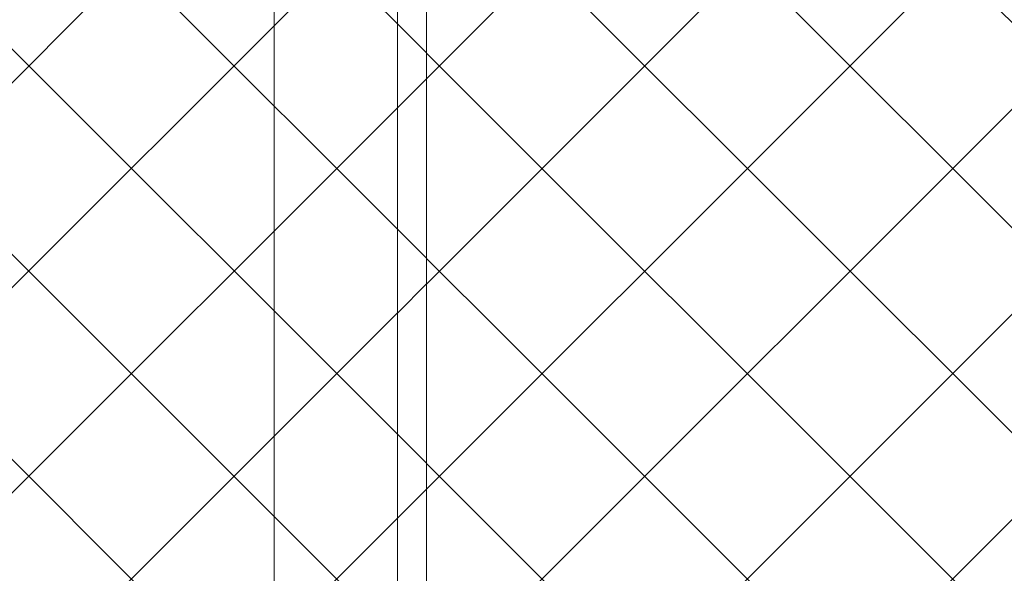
# Model space of a CAD drawing. Header units: millimetres. Extents: x 0 to 1917, y 0 to 847.
# Tile 91 of 230: x 555.56 to 562.34, y 690.32 to 694.13. Entities that reach past the tile are written whole.
import ezdxf

# ---------------------------------------------------------------- set-up
doc = ezdxf.new("R2010")
doc.units = ezdxf.units.MM
doc.header["$MEASUREMENT"] = 0
doc.set_wipeout_variables(frame=1)
doc.linetypes.add('Wipeout_Contour', pattern=[1000, 0, -1000])
for name, color, linetype in [('Cota.2D', 7, 'Continuous'), ('Interior - Mobiliário', 7, 'Continuous'), ('Linha & Trama.2D', 7, 'Continuous'), ('Parede.ARQ', 7, 'Continuous')]:
    doc.layers.add(name, color=color, linetype=linetype)

msp = doc.modelspace()

# ---------------------------------------------------------------- wipeouts: each hides what was drawn before it
at = {"color": 254, "linetype": 'Wipeout_Contour', "lineweight": 0, "ltscale": 3573.57869}
msp.add_wipeout([(558.1647, 681.728), (558.3647, 681.728), (558.3647, 713.128), (558.1647, 713.128)], dxfattribs=at).dxf.layer = 'Interior - Mobiliário'

# ---------------------------------------------------------------- next in the draw order: linework, layer by layer
at = {"layer": 'Interior - Mobiliário', "color": 124, "linetype": 'Continuous', "lineweight": 0}
msp.add_line((558.3647, 681.728), (558.3647, 713.128), dxfattribs=at)

# ---------------------------------------------------------------- next in the draw order: wipeouts: each hides what was drawn before it
at = {"color": 254, "linetype": 'Wipeout_Contour', "lineweight": 0, "ltscale": 3558.589605}
msp.add_wipeout([(548.3446, 711.528), (548.3446, 681.728), (558.1647, 681.728), (558.1647, 711.528)], dxfattribs=at).dxf.layer = 'Parede.ARQ'

# ---------------------------------------------------------------- next in the draw order: hatches: boundary and pattern name
at = {"layer": 'Linha & Trama.2D', "linetype": 'Continuous', "lineweight": 0}
h = msp.add_hatch(dxfattribs=at)
h.set_pattern_fill('GRELHA_5X5_DIAGONAL_0007', color=30, style=0, pattern_type=2)
h.set_pattern_definition([(45, (-3460.7426, 665.528), (-0.70710678, 0.70710678), []), (135, (-3460.7426, 665.528), (0.70710678, 0.70710678), [])])
h.paths.add_polyline_path([(543.858, 715.1217), (507.1801, 715.1217), (507.1801, 679.8537), (518.1748, 679.8537), (518.1748, 706.288), (518.1748, 707.128), (519.7748, 707.128), (519.7748, 706.288), (533.3548, 706.288), (535.8711, 679.528), (569.0748, 679.8537), (569.0748, 699.7551), (569.0748, 715.0983), (543.858, 715.0983)])

# ---------------------------------------------------------------- next in the draw order: linework, layer by layer
at = {"layer": 'Cota.2D', "color": 7, "linetype": 'Continuous', "lineweight": 0}
msp.add_line((557.3167, 679.528), (557.3167, 715.528), dxfattribs=at)
at = {"layer": 'Interior - Mobiliário', "color": 124, "linetype": 'Continuous', "lineweight": 0}
msp.add_line((558.1647, 681.728), (558.1647, 713.128), dxfattribs=at)

doc.saveas('drawing.dxf')
